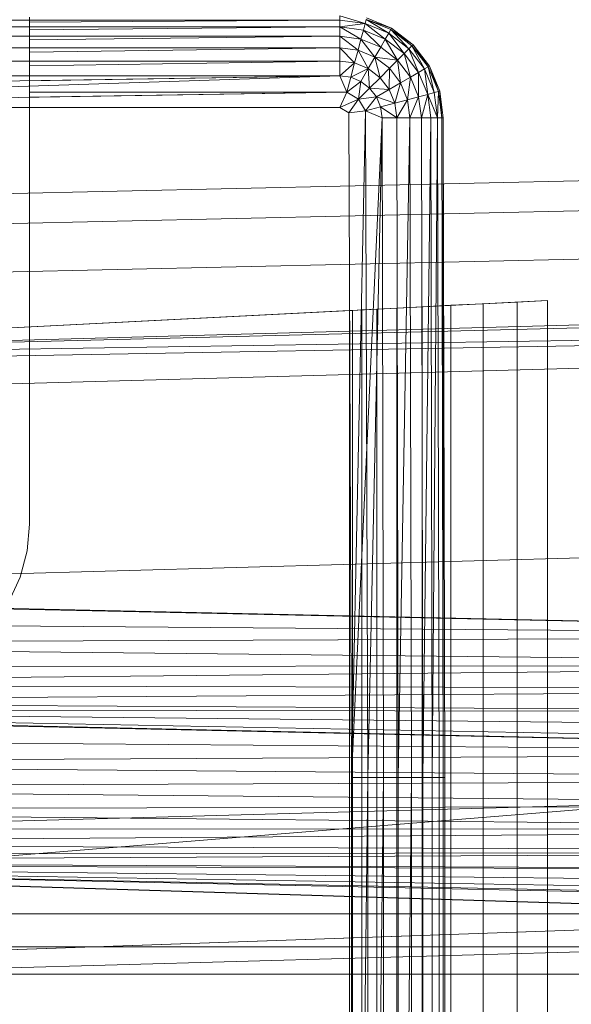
# Model space of a CAD drawing. Header units: metres. Extents: x 397.7 to 427.5, y 12.7 to 28.4.
# Tile 69 of 139: x 407.6576 to 407.7357, y 26.374 to 26.5134. Entities that reach past the tile are written whole.
import ezdxf

# ---------------------------------------------------------------- set-up
doc = ezdxf.new("R2010")
doc.units = ezdxf.units.M
doc.layers.add('A-DETL-____-MBND', color=7, linetype='Continuous', lineweight=18)

# ---------------------------------------------------------------- blocks, each defined once
blk = doc.blocks.new('Family - Inodor P2-153200-05_CLI_AIGUA_P2')
at = {"layer": 'A-DETL-____-MBND', "color": 253, "true_color": 0xaaaaaa}
for p, q in [((0.15024, 0.40211), (0.01521, 0.40211)), ((0.10628, 0.40251), (0.10628, 0.40211)), ((0.15024, 0.40211), (0.10628, 0.40211)), ((0.10628, 0.40211), (0.15024, 0.40211)), ((0.10628, 0.40211), (0.10628, 0.40179)), ((0.15024, 0.40211), (0.10628, 0.40179)), ((0.15024, 0.40211), (0.10628, 0.40179)), ((0.10628, 0.40179), (0.10628, 0.40114)), ((0.15024, 0.40271), (0.15024, 0.40211)), ((0.15382, 0.40164), (0.15024, 0.40271)), ((0.15024, 0.40271), (0.15024, 0.40211)), ((0.15382, 0.40164), (0.15024, 0.40271)), ((0.15024, 0.40211), (0.15024, 0.40271)), ((0.15382, 0.40164), (0.15024, 0.40211)), ((0.15024, 0.40114), (0.15024, 0.40211)), ((0.15382, 0.40164), (0.15024, 0.40211)), ((0.15382, 0.40164), (0.15024, 0.40211)), ((0.15024, 0.40114), (0.15024, 0.40211)), ((0.15024, 0.40211), (0.15024, 0.40114)), ((0.15382, 0.40164), (0.15024, 0.40114)), ((0.15024, 0.40114), (0.15382, 0.40164)), ((0.15382, 0.40164), (0.15357, 0.4007)), ((0.15357, 0.4007), (0.15382, 0.40164)), ((0.15357, 0.4007), (0.15382, 0.40164)), ((0.15398, 0.40221), (0.15382, 0.40164)), ((0.15398, 0.40221), (0.15382, 0.40164)), ((0.15382, 0.40164), (0.15398, 0.40221)), ((0.15716, 0.40025), (0.15382, 0.40164)), ((0.15716, 0.40025), (0.15382, 0.40164)), ((0.15668, 0.39941), (0.15382, 0.40164)), ((0.15716, 0.40025), (0.15382, 0.40164)), ((0.15668, 0.39941), (0.15382, 0.40164)), ((0.15746, 0.40077), (0.15398, 0.40221)), ((0.15756, 0.40094), (0.15398, 0.40221)), ((0.15716, 0.40025), (0.15398, 0.40221)), ((0.15756, 0.40094), (0.15398, 0.40221)), ((0.15746, 0.40077), (0.15398, 0.40221)), ((0.15746, 0.40077), (0.15398, 0.40221)), ((0.15716, 0.40025), (0.15398, 0.40221)), ((0.15403, 0.40241), (0.15756, 0.40094)), ((0.15403, 0.40241), (0.15756, 0.40094)), ((0.15403, 0.40241), (0.15756, 0.40094)), ((0.15756, 0.40094), (0.15403, 0.40241)), ((0.15024, 0.40114), (0.01521, 0.40114)), ((0.15024, 0.40114), (0.10628, 0.40114)), ((0.10628, 0.40114), (0.15024, 0.40114)), ((0.10628, 0.40114), (0.10628, 0.40071)), ((0.15024, 0.40114), (0.10628, 0.40071)), ((0.15024, 0.40114), (0.10628, 0.40071)), ((0.10628, 0.40071), (0.10628, 0.39982)), ((0.15357, 0.4007), (0.15024, 0.40114)), ((0.15024, 0.40114), (0.15024, 0.39982)), ((0.15357, 0.4007), (0.15024, 0.40114)), ((0.15357, 0.4007), (0.15024, 0.40114)), ((0.15323, 0.39942), (0.15024, 0.40114)), ((0.15024, 0.40114), (0.15024, 0.39982)), ((0.15323, 0.39942), (0.15024, 0.40114)), ((0.15024, 0.39982), (0.15024, 0.40114)), ((0.15357, 0.4007), (0.15323, 0.39942)), ((0.15357, 0.4007), (0.15323, 0.39942)), ((0.15323, 0.39942), (0.15357, 0.4007)), ((0.15668, 0.39941), (0.15357, 0.4007)), ((0.15668, 0.39941), (0.15357, 0.4007)), ((0.15602, 0.39827), (0.15357, 0.4007)), ((0.15668, 0.39941), (0.15357, 0.4007)), ((0.15602, 0.39827), (0.15357, 0.4007)), ((0.15716, 0.40025), (0.15668, 0.39941)), ((0.15716, 0.40025), (0.15668, 0.39941)), ((0.15668, 0.39941), (0.15716, 0.40025)), ((0.15746, 0.40077), (0.15716, 0.40025)), ((0.15746, 0.40077), (0.15716, 0.40025)), ((0.15716, 0.40025), (0.15746, 0.40077)), ((0.16003, 0.39805), (0.15716, 0.40025)), ((0.16003, 0.39805), (0.15716, 0.40025)), ((0.15935, 0.39736), (0.15716, 0.40025)), ((0.16003, 0.39805), (0.15716, 0.40025)), ((0.15935, 0.39736), (0.15716, 0.40025)), ((0.15756, 0.40094), (0.15746, 0.40077)), ((0.15756, 0.40094), (0.15746, 0.40077)), ((0.15746, 0.40077), (0.15756, 0.40094)), ((0.16045, 0.39847), (0.15746, 0.40077)), ((0.1606, 0.39862), (0.15746, 0.40077)), ((0.16003, 0.39805), (0.15746, 0.40077)), ((0.1606, 0.39862), (0.15746, 0.40077)), ((0.16045, 0.39847), (0.15746, 0.40077)), ((0.16045, 0.39847), (0.15746, 0.40077)), ((0.16003, 0.39805), (0.15746, 0.40077)), ((0.15756, 0.40094), (0.1606, 0.39862)), ((0.15756, 0.40094), (0.1606, 0.39862)), ((0.15756, 0.40094), (0.1606, 0.39862)), ((0.1606, 0.39862), (0.15756, 0.40094)), ((0.15024, 0.39982), (0.01521, 0.39982)), ((0.15024, 0.39982), (0.10628, 0.39982)), ((0.10628, 0.39982), (0.15024, 0.39982)), ((0.10628, 0.39982), (0.10628, 0.39929)), ((0.15024, 0.39982), (0.10628, 0.39929)), ((0.15024, 0.39982), (0.10628, 0.39929)), ((0.10628, 0.39929), (0.10628, 0.39819)), ((0.15323, 0.39942), (0.15024, 0.39982)), ((0.15024, 0.39982), (0.15024, 0.39819)), ((0.15323, 0.39942), (0.15024, 0.39982)), ((0.15323, 0.39942), (0.15024, 0.39982)), ((0.15281, 0.39785), (0.15024, 0.39982)), ((0.15024, 0.39982), (0.15024, 0.39819)), ((0.15281, 0.39785), (0.15024, 0.39982)), ((0.15024, 0.39819), (0.15024, 0.39982)), ((0.15323, 0.39942), (0.15281, 0.39785)), ((0.15323, 0.39942), (0.15281, 0.39785)), ((0.15281, 0.39785), (0.15323, 0.39942)), ((0.15602, 0.39827), (0.15323, 0.39942)), ((0.15602, 0.39827), (0.15323, 0.39942)), ((0.15602, 0.39827), (0.15323, 0.39942)), ((0.1552, 0.39686), (0.15323, 0.39942)), ((0.1552, 0.39686), (0.15323, 0.39942)), ((0.15668, 0.39941), (0.15602, 0.39827)), ((0.15668, 0.39941), (0.15602, 0.39827)), ((0.15602, 0.39827), (0.15668, 0.39941)), ((0.15935, 0.39736), (0.15668, 0.39941)), ((0.15935, 0.39736), (0.15668, 0.39941)), ((0.15841, 0.39643), (0.15668, 0.39941)), ((0.15935, 0.39736), (0.15668, 0.39941)), ((0.15841, 0.39643), (0.15668, 0.39941)), ((0.15024, 0.39819), (0.01521, 0.39819)), ((0.15024, 0.39819), (0.10628, 0.39819)), ((0.10628, 0.39819), (0.15024, 0.39819)), ((0.10628, 0.39819), (0.10628, 0.39758)), ((0.15024, 0.39819), (0.10628, 0.39758)), ((0.15024, 0.39819), (0.10628, 0.39758)), ((0.10628, 0.39758), (0.10628, 0.39631)), ((0.15281, 0.39785), (0.15024, 0.39819)), ((0.15024, 0.39819), (0.15024, 0.39631)), ((0.15281, 0.39785), (0.15024, 0.39819)), ((0.15281, 0.39785), (0.15024, 0.39819)), ((0.15232, 0.39603), (0.15024, 0.39819)), ((0.15024, 0.39819), (0.15024, 0.39631)), ((0.15232, 0.39603), (0.15024, 0.39819)), ((0.15024, 0.39631), (0.15024, 0.39819)), ((0.15281, 0.39785), (0.15232, 0.39603)), ((0.15281, 0.39785), (0.15232, 0.39603)), ((0.15232, 0.39603), (0.15281, 0.39785)), ((0.1552, 0.39686), (0.15281, 0.39785)), ((0.1552, 0.39686), (0.15281, 0.39785)), ((0.1552, 0.39686), (0.15281, 0.39785)), ((0.15426, 0.39523), (0.15281, 0.39785)), ((0.15426, 0.39523), (0.15281, 0.39785)), ((0.15602, 0.39827), (0.1552, 0.39686)), ((0.15602, 0.39827), (0.1552, 0.39686)), ((0.1552, 0.39686), (0.15602, 0.39827)), ((0.15841, 0.39643), (0.15602, 0.39827)), ((0.15841, 0.39643), (0.15602, 0.39827)), ((0.15841, 0.39643), (0.15602, 0.39827)), ((0.16003, 0.39805), (0.15935, 0.39736)), ((0.16003, 0.39805), (0.15935, 0.39736)), ((0.15935, 0.39736), (0.16003, 0.39805)), ((0.16045, 0.39847), (0.16003, 0.39805)), ((0.16045, 0.39847), (0.16003, 0.39805)), ((0.16003, 0.39805), (0.16045, 0.39847)), ((0.16223, 0.39518), (0.16003, 0.39805)), ((0.16223, 0.39518), (0.16003, 0.39805)), ((0.16139, 0.3947), (0.16003, 0.39805)), ((0.16223, 0.39518), (0.16003, 0.39805)), ((0.16139, 0.3947), (0.16003, 0.39805)), ((0.1606, 0.39862), (0.16045, 0.39847)), ((0.1606, 0.39862), (0.16045, 0.39847)), ((0.16045, 0.39847), (0.1606, 0.39862)), ((0.16275, 0.39548), (0.16045, 0.39847)), ((0.16275, 0.39548), (0.16045, 0.39847)), ((0.16223, 0.39518), (0.16045, 0.39847)), ((0.16275, 0.39548), (0.16045, 0.39847)), ((0.16223, 0.39518), (0.16045, 0.39847)), ((0.1606, 0.39862), (0.16292, 0.39558)), ((0.1606, 0.39862), (0.16292, 0.39558)), ((0.1606, 0.39862), (0.16292, 0.39558)), ((0.16275, 0.39548), (0.1606, 0.39862)), ((0.16292, 0.39558), (0.1606, 0.39862)), ((0.16275, 0.39548), (0.1606, 0.39862)), ((0.15024, 0.39631), (0.01521, 0.39631)), ((0.15024, 0.39631), (0.10628, 0.39631)), ((0.10628, 0.39631), (0.15024, 0.39631)), ((0.10628, 0.39631), (0.10628, 0.39563)), ((0.15024, 0.39631), (0.10628, 0.39563)), ((0.15024, 0.39631), (0.10628, 0.39563)), ((0.15232, 0.39603), (0.15024, 0.39631)), ((0.15024, 0.39423), (0.15024, 0.39631)), ((0.15232, 0.39603), (0.15024, 0.39631)), ((0.15232, 0.39603), (0.15024, 0.39631)), ((0.15024, 0.39423), (0.15024, 0.39631)), ((0.15024, 0.39631), (0.15024, 0.39423)), ((0.15232, 0.39603), (0.15024, 0.39423)), ((0.15024, 0.39423), (0.15232, 0.39603)), ((0.15178, 0.39402), (0.15232, 0.39603)), ((0.15178, 0.39402), (0.15232, 0.39603)), ((0.15178, 0.39402), (0.15232, 0.39603)), ((0.15426, 0.39523), (0.15232, 0.39603)), ((0.15426, 0.39523), (0.15232, 0.39603)), ((0.15426, 0.39523), (0.15232, 0.39603)), ((0.1552, 0.39686), (0.15426, 0.39523)), ((0.1552, 0.39686), (0.15426, 0.39523)), ((0.15426, 0.39523), (0.1552, 0.39686)), ((0.15726, 0.39528), (0.1552, 0.39686)), ((0.15841, 0.39643), (0.1552, 0.39686)), ((0.15841, 0.39643), (0.1552, 0.39686)), ((0.15726, 0.39528), (0.1552, 0.39686)), ((0.15726, 0.39528), (0.1552, 0.39686)), ((0.15593, 0.39395), (0.1552, 0.39686)), ((0.15593, 0.39395), (0.1552, 0.39686)), ((0.15841, 0.39643), (0.15726, 0.39528)), ((0.15841, 0.39643), (0.15726, 0.39528)), ((0.15726, 0.39528), (0.15841, 0.39643)), ((0.15935, 0.39736), (0.15841, 0.39643)), ((0.15935, 0.39736), (0.15841, 0.39643)), ((0.15841, 0.39643), (0.15935, 0.39736)), ((0.16025, 0.39404), (0.15841, 0.39643)), ((0.16025, 0.39404), (0.15841, 0.39643)), ((0.15884, 0.39322), (0.15841, 0.39643)), ((0.16025, 0.39404), (0.15841, 0.39643)), ((0.15884, 0.39322), (0.15841, 0.39643)), ((0.16139, 0.3947), (0.15935, 0.39736)), ((0.16139, 0.3947), (0.15935, 0.39736)), ((0.16025, 0.39404), (0.15935, 0.39736)), ((0.16139, 0.3947), (0.15935, 0.39736)), ((0.16025, 0.39404), (0.15935, 0.39736)), ((0.10628, 0.39563), (0.10628, 0.39423)), ((0.15426, 0.39523), (0.15178, 0.39402)), ((0.15178, 0.39402), (0.15426, 0.39523)), ((0.15426, 0.39523), (0.15322, 0.39343)), ((0.15322, 0.39343), (0.15426, 0.39523)), ((0.15322, 0.39343), (0.15426, 0.39523)), ((0.15593, 0.39395), (0.15426, 0.39523)), ((0.15593, 0.39395), (0.15426, 0.39523)), ((0.15593, 0.39395), (0.15426, 0.39523)), ((0.15446, 0.39248), (0.15426, 0.39523)), ((0.15446, 0.39248), (0.15426, 0.39523)), ((0.15726, 0.39528), (0.15593, 0.39395)), ((0.15726, 0.39528), (0.15593, 0.39395)), ((0.15593, 0.39395), (0.15726, 0.39528)), ((0.15721, 0.39228), (0.15726, 0.39528)), ((0.15721, 0.39228), (0.15726, 0.39528)), ((0.15884, 0.39322), (0.15726, 0.39528)), ((0.15884, 0.39322), (0.15726, 0.39528)), ((0.15884, 0.39322), (0.15726, 0.39528)), ((0.16139, 0.3947), (0.16025, 0.39404)), ((0.16139, 0.3947), (0.16025, 0.39404)), ((0.16025, 0.39404), (0.16139, 0.3947)), ((0.16223, 0.39518), (0.16139, 0.3947)), ((0.16223, 0.39518), (0.16139, 0.3947)), ((0.16139, 0.3947), (0.16223, 0.39518)), ((0.16268, 0.39159), (0.16139, 0.3947)), ((0.16268, 0.39159), (0.16139, 0.3947)), ((0.1614, 0.39125), (0.16139, 0.3947)), ((0.16268, 0.39159), (0.16139, 0.3947)), ((0.1614, 0.39125), (0.16139, 0.3947)), ((0.16275, 0.39548), (0.16223, 0.39518)), ((0.16275, 0.39548), (0.16223, 0.39518)), ((0.16223, 0.39518), (0.16275, 0.39548)), ((0.16362, 0.39184), (0.16223, 0.39518)), ((0.16362, 0.39184), (0.16223, 0.39518)), ((0.16268, 0.39159), (0.16223, 0.39518)), ((0.16362, 0.39184), (0.16223, 0.39518)), ((0.16268, 0.39159), (0.16223, 0.39518)), ((0.16292, 0.39558), (0.16275, 0.39548)), ((0.16292, 0.39558), (0.16275, 0.39548)), ((0.16275, 0.39548), (0.16292, 0.39558)), ((0.16419, 0.392), (0.16275, 0.39548)), ((0.16419, 0.392), (0.16275, 0.39548)), ((0.16362, 0.39184), (0.16275, 0.39548)), ((0.16419, 0.392), (0.16275, 0.39548)), ((0.16362, 0.39184), (0.16275, 0.39548)), ((0.16292, 0.39558), (0.16439, 0.39205)), ((0.16292, 0.39558), (0.16439, 0.39205)), ((0.16292, 0.39558), (0.16439, 0.39205)), ((0.16419, 0.392), (0.16292, 0.39558)), ((0.16439, 0.39205), (0.16292, 0.39558)), ((0.16419, 0.392), (0.16292, 0.39558)), ((0.15024, 0.39423), (0.01521, 0.39423)), ((0.15024, 0.39423), (0.01521, 0.39201)), ((0.15024, 0.39423), (0.01521, 0.38973)), ((0.15024, 0.39423), (0.10628, 0.39423)), ((0.10628, 0.39423), (0.15024, 0.39423)), ((0.10628, 0.39423), (0.10628, 0.3935)), ((0.15024, 0.39423), (0.10628, 0.3935)), ((0.15024, 0.39423), (0.10628, 0.3935)), ((0.10628, 0.3935), (0.10628, 0.39192)), ((0.15178, 0.39402), (0.15024, 0.39423)), ((0.15121, 0.39188), (0.15024, 0.39423)), ((0.15178, 0.39402), (0.15024, 0.39423)), ((0.15178, 0.39402), (0.15024, 0.39423)), ((0.15121, 0.39188), (0.15024, 0.39423)), ((0.15024, 0.39423), (0.15121, 0.39188)), ((0.15178, 0.39402), (0.15121, 0.39188)), ((0.15178, 0.39402), (0.15121, 0.39188)), ((0.15121, 0.39188), (0.15178, 0.39402)), ((0.15322, 0.39343), (0.15121, 0.39188)), ((0.15322, 0.39343), (0.15121, 0.39188)), ((0.15121, 0.39188), (0.15322, 0.39343)), ((0.15322, 0.39343), (0.15178, 0.39402)), ((0.15322, 0.39343), (0.15178, 0.39402)), ((0.15322, 0.39343), (0.15178, 0.39402)), ((0.15289, 0.39091), (0.15322, 0.39343)), ((0.15289, 0.39091), (0.15322, 0.39343)), ((0.15289, 0.39091), (0.15322, 0.39343)), ((0.15446, 0.39248), (0.15322, 0.39343)), ((0.15446, 0.39248), (0.15322, 0.39343)), ((0.15446, 0.39248), (0.15322, 0.39343)), ((0.15593, 0.39395), (0.15446, 0.39248)), ((0.15593, 0.39395), (0.15446, 0.39248)), ((0.15446, 0.39248), (0.15593, 0.39395)), ((0.15721, 0.39228), (0.15593, 0.39395)), ((0.15721, 0.39228), (0.15593, 0.39395)), ((0.15721, 0.39228), (0.15593, 0.39395)), ((0.15884, 0.39322), (0.15721, 0.39228)), ((0.15884, 0.39322), (0.15721, 0.39228)), ((0.15721, 0.39228), (0.15884, 0.39322)), ((0.15801, 0.39034), (0.15884, 0.39322)), ((0.15801, 0.39034), (0.15884, 0.39322)), ((0.16025, 0.39404), (0.15884, 0.39322)), ((0.16025, 0.39404), (0.15884, 0.39322)), ((0.15884, 0.39322), (0.16025, 0.39404)), ((0.15983, 0.39083), (0.15884, 0.39322)), ((0.15983, 0.39083), (0.15884, 0.39322)), ((0.15983, 0.39083), (0.15884, 0.39322)), ((0.15983, 0.39083), (0.16025, 0.39404)), ((0.15983, 0.39083), (0.16025, 0.39404)), ((0.1614, 0.39125), (0.16025, 0.39404)), ((0.1614, 0.39125), (0.16025, 0.39404)), ((0.1614, 0.39125), (0.16025, 0.39404)), ((0.15121, 0.39188), (0.01521, 0.38973)), ((0.15121, 0.39188), (0.10628, 0.39192)), ((0.10628, 0.39192), (0.15121, 0.39188)), ((0.10628, 0.39192), (0.10628, 0.39117)), ((0.15121, 0.39188), (0.10628, 0.39117)), ((0.15121, 0.39188), (0.10628, 0.39117)), ((0.15024, 0.38973), (0.15121, 0.39188)), ((0.15121, 0.39188), (0.15024, 0.38973)), ((0.15024, 0.38973), (0.15121, 0.39188)), ((0.15289, 0.39091), (0.15121, 0.39188)), ((0.15289, 0.39091), (0.15121, 0.39188)), ((0.15446, 0.39248), (0.15289, 0.39091)), ((0.15446, 0.39248), (0.15289, 0.39091)), ((0.15289, 0.39091), (0.15446, 0.39248)), ((0.15541, 0.39124), (0.15446, 0.39248)), ((0.15721, 0.39228), (0.15446, 0.39248)), ((0.15721, 0.39228), (0.15446, 0.39248)), ((0.15541, 0.39124), (0.15446, 0.39248)), ((0.15541, 0.39124), (0.15446, 0.39248)), ((0.15721, 0.39228), (0.15541, 0.39124)), ((0.15721, 0.39228), (0.15541, 0.39124)), ((0.15541, 0.39124), (0.15721, 0.39228)), ((0.15801, 0.39034), (0.15721, 0.39228)), ((0.15801, 0.39034), (0.15721, 0.39228)), ((0.15801, 0.39034), (0.15721, 0.39228)), ((0.16362, 0.39184), (0.16268, 0.39159)), ((0.16362, 0.39184), (0.16268, 0.39159)), ((0.16268, 0.39159), (0.16362, 0.39184)), ((0.16419, 0.392), (0.16362, 0.39184)), ((0.16419, 0.392), (0.16362, 0.39184)), ((0.16362, 0.39184), (0.16419, 0.392)), ((0.16409, 0.38826), (0.16362, 0.39184)), ((0.16409, 0.38826), (0.16362, 0.39184)), ((0.16409, 0.38826), (0.16362, 0.39184)), ((0.16409, 0.38826), (0.16419, 0.392)), ((0.16409, 0.38826), (0.16419, 0.392)), ((0.16439, 0.39205), (0.16419, 0.392)), ((0.16439, 0.39205), (0.16419, 0.392)), ((0.16419, 0.392), (0.16439, 0.39205)), ((0.16469, 0.38826), (0.16419, 0.392)), ((0.16469, 0.38826), (0.16419, 0.392)), ((0.16469, 0.38826), (0.16419, 0.392)), ((0.16439, 0.39205), (0.16489, 0.38826)), ((0.16439, 0.39205), (0.16489, 0.38826)), ((0.16439, 0.39205), (0.16489, 0.38826)), ((0.16469, 0.38826), (0.16439, 0.39205)), ((0.16489, 0.38826), (0.16439, 0.39205)), ((0.16469, 0.38826), (0.16439, 0.39205)), ((0.10628, 0.39117), (0.10628, 0.38973)), ((0.15289, 0.39091), (0.15024, 0.38973)), ((0.15024, 0.38973), (0.15289, 0.39091)), ((0.15289, 0.39091), (0.15151, 0.38899)), ((0.15151, 0.38899), (0.15289, 0.39091)), ((0.15151, 0.38899), (0.15289, 0.39091)), ((0.15541, 0.39124), (0.15289, 0.39091)), ((0.15541, 0.39124), (0.15289, 0.39091)), ((0.15289, 0.39091), (0.15541, 0.39124)), ((0.15386, 0.38923), (0.15289, 0.39091)), ((0.15386, 0.38923), (0.15289, 0.39091)), ((0.15386, 0.38923), (0.15289, 0.39091)), ((0.15541, 0.39124), (0.15386, 0.38923)), ((0.15386, 0.38923), (0.15541, 0.39124)), ((0.15386, 0.38923), (0.15541, 0.39124)), ((0.156, 0.3898), (0.15541, 0.39124)), ((0.15801, 0.39034), (0.15541, 0.39124)), ((0.15801, 0.39034), (0.15541, 0.39124)), ((0.156, 0.3898), (0.15541, 0.39124)), ((0.156, 0.3898), (0.15541, 0.39124)), ((0.15983, 0.39083), (0.15801, 0.39034)), ((0.15983, 0.39083), (0.15801, 0.39034)), ((0.15801, 0.39034), (0.15983, 0.39083)), ((0.15829, 0.38826), (0.15983, 0.39083)), ((0.15829, 0.38826), (0.15983, 0.39083)), ((0.1614, 0.39125), (0.15983, 0.39083)), ((0.1614, 0.39125), (0.15983, 0.39083)), ((0.15983, 0.39083), (0.1614, 0.39125)), ((0.16017, 0.38826), (0.15983, 0.39083)), ((0.16017, 0.38826), (0.15983, 0.39083)), ((0.16017, 0.38826), (0.15983, 0.39083)), ((0.16017, 0.38826), (0.1614, 0.39125)), ((0.16017, 0.38826), (0.1614, 0.39125)), ((0.16268, 0.39159), (0.1614, 0.39125)), ((0.16268, 0.39159), (0.1614, 0.39125)), ((0.1614, 0.39125), (0.16268, 0.39159)), ((0.1618, 0.38826), (0.1614, 0.39125)), ((0.1618, 0.38826), (0.1614, 0.39125)), ((0.1618, 0.38826), (0.1614, 0.39125)), ((0.1618, 0.38826), (0.16268, 0.39159)), ((0.1618, 0.38826), (0.16268, 0.39159)), ((0.16268, 0.39159), (0.16312, 0.38826)), ((0.16409, 0.38826), (0.16268, 0.39159)), ((0.16312, 0.38826), (0.16268, 0.39159)), ((0.16409, 0.38826), (0.16268, 0.39159)), ((0.16312, 0.38826), (0.16268, 0.39159)), ((0.15024, 0.38973), (0.01521, 0.38973)), ((0.15024, 0.38973), (0.10628, 0.38973)), ((0.10628, 0.38973), (0.15024, 0.38973)), ((0.10628, 0.38973), (0.10628, 0.38949)), ((0.10628, 0.38949), (0.10628, 0.35922)), ((0.15151, 0.38899), (0.15024, 0.38973)), ((0.15151, 0.38899), (0.15024, 0.38973)), ((0.15024, 0.38973), (0.15151, 0.38899)), ((0.15386, 0.38923), (0.15151, 0.38899)), ((0.15386, 0.38923), (0.15151, 0.38899)), ((0.15386, 0.38923), (0.15151, 0.38899)), ((0.15386, 0.38923), (0.15191, 0.29485)), ((0.15191, 0.29485), (0.15386, 0.38923)), ((0.156, 0.3898), (0.15386, 0.38923)), ((0.156, 0.3898), (0.15386, 0.38923)), ((0.15386, 0.38923), (0.156, 0.3898)), ((0.15621, 0.38826), (0.15386, 0.38923)), ((0.15621, 0.38826), (0.15386, 0.38923)), ((0.15621, 0.38826), (0.15386, 0.38923)), ((0.15419, 0.29485), (0.15386, 0.38923)), ((0.15419, 0.29485), (0.15386, 0.38923)), ((0.15801, 0.39034), (0.156, 0.3898)), ((0.15801, 0.39034), (0.156, 0.3898)), ((0.156, 0.3898), (0.15801, 0.39034)), ((0.156, 0.3898), (0.15621, 0.38826)), ((0.15829, 0.38826), (0.156, 0.3898)), ((0.15621, 0.38826), (0.156, 0.3898)), ((0.15829, 0.38826), (0.156, 0.3898)), ((0.15621, 0.38826), (0.156, 0.3898)), ((0.15829, 0.38826), (0.15801, 0.39034)), ((0.15829, 0.38826), (0.15801, 0.39034)), ((0.15829, 0.38826), (0.15801, 0.39034)), ((0.15191, 0.29485), (0.15151, 0.38899)), ((0.15151, 0.38899), (0.15191, 0.29485)), ((0.15191, 0.29485), (0.15151, 0.38899)), ((0.15621, 0.38826), (0.15191, 0.29485)), ((0.15621, 0.38826), (0.15419, 0.29485)), ((0.15621, 0.38826), (0.15419, 0.29485)), ((0.15419, 0.29485), (0.15621, 0.38826)), ((0.15829, 0.38826), (0.15621, 0.38826)), ((0.15641, 0.29485), (0.15621, 0.38826)), ((0.15829, 0.38826), (0.15621, 0.38826)), ((0.15829, 0.38826), (0.15621, 0.38826)), ((0.15641, 0.29485), (0.15621, 0.38826)), ((0.15641, 0.29485), (0.15621, 0.38826)), ((0.16017, 0.38826), (0.15829, 0.38826)), ((0.15849, 0.29485), (0.15829, 0.38826)), ((0.16017, 0.38826), (0.15829, 0.38826)), ((0.15829, 0.38826), (0.15849, 0.29485)), ((0.16017, 0.38826), (0.15829, 0.38826)), ((0.15849, 0.29485), (0.15829, 0.38826)), ((0.16017, 0.38826), (0.15849, 0.29485)), ((0.15849, 0.29485), (0.16017, 0.38826)), ((0.1618, 0.38826), (0.16017, 0.38826)), ((0.16037, 0.29485), (0.16017, 0.38826)), ((0.1618, 0.38826), (0.16017, 0.38826)), ((0.1618, 0.38826), (0.16017, 0.38826)), ((0.16037, 0.29485), (0.16017, 0.38826)), ((0.16037, 0.29485), (0.16017, 0.38826)), ((0.16312, 0.38826), (0.1618, 0.38826)), ((0.162, 0.29485), (0.1618, 0.38826)), ((0.16312, 0.38826), (0.1618, 0.38826)), ((0.1618, 0.38826), (0.162, 0.29485)), ((0.16312, 0.38826), (0.1618, 0.38826)), ((0.162, 0.29485), (0.1618, 0.38826)), ((0.16312, 0.38826), (0.162, 0.29485)), ((0.162, 0.29485), (0.16312, 0.38826)), ((0.16409, 0.38826), (0.16312, 0.38826)), ((0.16332, 0.29485), (0.16312, 0.38826)), ((0.16409, 0.38826), (0.16312, 0.38826)), ((0.16409, 0.38826), (0.16312, 0.38826)), ((0.16332, 0.29485), (0.16312, 0.38826)), ((0.16332, 0.29485), (0.16312, 0.38826)), ((0.16409, 0.38826), (0.16332, 0.29485)), ((0.16332, 0.29485), (0.16409, 0.38826)), ((0.16469, 0.38826), (0.16409, 0.38826)), ((0.16429, 0.29485), (0.16409, 0.38826)), ((0.16469, 0.38826), (0.16409, 0.38826)), ((0.16469, 0.38826), (0.16409, 0.38826)), ((0.16429, 0.29485), (0.16409, 0.38826)), ((0.16429, 0.29485), (0.16409, 0.38826)), ((0.16489, 0.38826), (0.16469, 0.38826)), ((0.16489, 0.29485), (0.16469, 0.38826)), ((0.16489, 0.38826), (0.16469, 0.38826)), ((0.16469, 0.38826), (0.16489, 0.29485)), ((0.16489, 0.38826), (0.16469, 0.38826)), ((0.16489, 0.29485), (0.16469, 0.38826)), ((0.16489, 0.38826), (0.16509, 0.29485)), ((0.16489, 0.38826), (0.16489, 0.01465)), ((0.16489, 0.38826), (0.16489, 0.01465)), ((0.16489, 0.38826), (0.16489, 0.29485)), ((0.16509, 0.29485), (0.16489, 0.38826)), ((0.16489, 0.29485), (0.16489, 0.38826)), ((0.31954, 0.38234), (0, 0.37522)), ((0.31954, 0.38234), (0, 0.37522)), ((0.31971, 0.37812), (0.00022, 0.371)), ((0.31971, 0.37812), (0.00022, 0.371)), ((0.31998, 0.37128), (0.00056, 0.36417)), ((0.31998, 0.37128), (0.00056, 0.36417)), ((0.00127, 0.35389), (0.51095, 0.36797)), ((0.51095, 0.36678), (0.00127, 0.35389)), ((0.51095, 0.36184), (0.00127, 0.35389)), ((0.51095, 0.36184), (0.00127, 0.35271)), ((0.51095, 0.36184), (0.00127, 0.34776)), ((0.01521, 0.35403), (0.17966, 0.3624)), ((0.15546, 0.36117), (0.15334, 0.36106)), ((0.15833, 0.36132), (0.15546, 0.36117)), ((0.15546, 0.36117), (0.15546, 0.04351)), ((0.16188, 0.3615), (0.15833, 0.36132)), ((0.15833, 0.36132), (0.15833, 0.04336)), ((0.16188, 0.3615), (0.16187, 0.04318)), ((0.16598, 0.36171), (0.16188, 0.3615)), ((0.17052, 0.36194), (0.16598, 0.36171)), ((0.16598, 0.36171), (0.16598, 0.04297)), ((0.17536, 0.36218), (0.17052, 0.36194)), ((0.17052, 0.36194), (0.17052, 0.04274)), ((0.17966, 0.3624), (0.17536, 0.36218)), ((0.17536, 0.36218), (0.17536, 0.04249)), ((0.17966, 0.04228), (0.17966, 0.3624)), ((0.15161, 0.36098), (0.01521, 0.35403)), ((0.15205, 0.361), (0.15161, 0.36098)), ((0.15161, 0.36098), (0.15161, 0.0437)), ((0.15334, 0.36106), (0.15205, 0.361)), ((0.15205, 0.361), (0.15205, 0.04368)), ((0.15334, 0.36106), (0.15334, 0.04361)), ((0.10628, 0.35922), (0.10628, 0.35813)), ((0.10628, 0.35813), (0.10628, 0.33073)), ((0.51095, 0.33495), (0.00127, 0.32087)), ((0.10595, 0.32692), (0.10628, 0.33073)), ((0.10496, 0.32322), (0.10595, 0.32692)), ((0.10334, 0.31974), (0.10496, 0.32322)), ((0.28182, 0.31489), (0.00127, 0.32102)), ((0.00192, 0.32088), (0.28182, 0.31489)), ((0.28182, 0.31489), (0.00192, 0.32088)), ((0.28182, 0.31489), (0.00192, 0.31713)), ((0.28182, 0.31489), (0.00192, 0.31713)), ((0.28182, 0.31489), (0.00192, 0.31371)), ((0.00192, 0.31371), (0.28182, 0.31489)), ((0.28181, 0.31079), (0.00192, 0.31371)), ((0.28181, 0.31079), (0.00192, 0.31371)), ((0.28181, 0.31079), (0.00192, 0.31043)), ((0.00192, 0.30799), (0.28181, 0.31079)), ((0.00192, 0.31043), (0.28181, 0.31079)), ((0.00192, 0.30799), (0.28181, 0.31079)), ((0.28181, 0.30737), (0.00192, 0.30799)), ((0.28181, 0.30737), (0.00192, 0.30799)), ((0.28181, 0.30737), (0.00192, 0.30554)), ((0.00192, 0.30554), (0.28181, 0.30737)), ((0.28181, 0.30409), (0.00192, 0.30554)), ((0.28181, 0.30409), (0.00192, 0.30554)), ((0.28176, 0.29829), (0.00127, 0.30443)), ((0.00187, 0.30429), (0.28176, 0.29829)), ((0.28176, 0.29829), (0.00187, 0.30429)), ((0.28181, 0.30409), (0.00192, 0.30454)), ((0.28181, 0.30409), (0.00192, 0.30454)), ((0.28181, 0.30165), (0.00192, 0.30454)), ((0.28181, 0.30165), (0.00192, 0.30454)), ((0.28181, 0.2992), (0.00192, 0.30454)), ((0.28181, 0.2992), (0.00192, 0.30454)), ((0.28175, 0.2982), (0.00192, 0.30454)), ((0.28175, 0.2982), (0.00192, 0.30454)), ((0.51095, 0.29991), (0.00127, 0.28584)), ((0.28176, 0.29829), (0.00187, 0.30052)), ((0.28176, 0.29829), (0.00187, 0.30052)), ((0.28175, 0.2982), (0.00186, 0.27553)), ((0.00186, 0.27553), (0.28175, 0.2982)), ((0.28176, 0.29829), (0.00187, 0.29687)), ((0.00187, 0.29687), (0.28176, 0.29829)), ((0.28176, 0.29452), (0.00187, 0.29687)), ((0.28176, 0.29452), (0.00187, 0.29687)), ((0.28176, 0.29452), (0.00187, 0.29343)), ((0.00187, 0.29343), (0.28176, 0.29452)), ((0.15191, 0.10805), (0.15191, 0.29485)), ((0.15191, 0.29485), (0.15191, 0.10805)), ((0.15419, 0.29485), (0.15191, 0.29485)), ((0.15419, 0.29485), (0.15191, 0.10805)), ((0.15419, 0.29485), (0.15191, 0.29485)), ((0.15191, 0.10805), (0.15191, 0.29485)), ((0.15191, 0.10805), (0.15419, 0.29485)), ((0.15419, 0.10805), (0.15419, 0.29485)), ((0.15641, 0.29485), (0.15419, 0.29485)), ((0.15641, 0.29485), (0.15419, 0.10805)), ((0.15641, 0.29485), (0.15419, 0.29485)), ((0.15419, 0.10805), (0.15419, 0.29485)), ((0.15419, 0.10805), (0.15419, 0.29485)), ((0.15419, 0.10805), (0.15641, 0.29485)), ((0.15641, 0.10805), (0.15641, 0.29485)), ((0.15641, 0.29485), (0.15849, 0.29485)), ((0.15849, 0.29485), (0.15641, 0.29485)), ((0.15641, 0.10805), (0.15641, 0.29485)), ((0.15641, 0.10805), (0.15641, 0.29485)), ((0.15849, 0.10805), (0.15849, 0.29485)), ((0.16037, 0.29485), (0.15849, 0.29485)), ((0.15849, 0.29485), (0.15849, 0.10805)), ((0.16037, 0.29485), (0.15849, 0.10805)), ((0.16037, 0.29485), (0.15849, 0.29485)), ((0.15849, 0.10805), (0.15849, 0.29485)), ((0.15849, 0.10805), (0.16037, 0.29485)), ((0.16037, 0.10805), (0.16037, 0.29485)), ((0.16037, 0.29485), (0.162, 0.29485)), ((0.162, 0.29485), (0.16037, 0.29485)), ((0.16037, 0.10805), (0.16037, 0.29485)), ((0.16037, 0.10805), (0.16037, 0.29485)), ((0.16332, 0.29485), (0.162, 0.29485)), ((0.162, 0.10805), (0.162, 0.29485)), ((0.16332, 0.29485), (0.162, 0.29485)), ((0.162, 0.29485), (0.162, 0.10805)), ((0.16332, 0.29485), (0.162, 0.29485)), ((0.162, 0.10805), (0.162, 0.29485)), ((0.16429, 0.29485), (0.16332, 0.29485)), ((0.16332, 0.10805), (0.16332, 0.29485)), ((0.16429, 0.29485), (0.16332, 0.29485)), ((0.16332, 0.29485), (0.16332, 0.10805)), ((0.16429, 0.29485), (0.16332, 0.29485)), ((0.16332, 0.10805), (0.16332, 0.29485)), ((0.16489, 0.29485), (0.16429, 0.29485)), ((0.16429, 0.10805), (0.16429, 0.29485)), ((0.16429, 0.29485), (0.16489, 0.29485)), ((0.16429, 0.29485), (0.16429, 0.10805)), ((0.16489, 0.29485), (0.16429, 0.29485)), ((0.16429, 0.10805), (0.16429, 0.29485)), ((0.16509, 0.29485), (0.16489, 0.29485)), ((0.16489, 0.10805), (0.16489, 0.29485)), ((0.16509, 0.29485), (0.16489, 0.29485)), ((0.16489, 0.29485), (0.16489, 0.10805)), ((0.16509, 0.29485), (0.16489, 0.29485)), ((0.16489, 0.10805), (0.16489, 0.29485)), ((0.16509, 0.29485), (0.16509, 0.10805)), ((0.16509, 0.29485), (0.16509, 0.10805)), ((0.28176, 0.29086), (0.00187, 0.29343)), ((0.28176, 0.29086), (0.00187, 0.29343)), ((0.28176, 0.29086), (0.00187, 0.29033)), ((0.00187, 0.29033), (0.28176, 0.29086)), ((0.28176, 0.28743), (0.00187, 0.29033)), ((0.28176, 0.28743), (0.00187, 0.29033)), ((0.28176, 0.28743), (0.00187, 0.28766)), ((0.28176, 0.28743), (0.00187, 0.28766)), ((0.28176, 0.28743), (0.00187, 0.28548)), ((0.00187, 0.28548), (0.28176, 0.28743)), ((0.28176, 0.28433), (0.00187, 0.28548)), ((0.28176, 0.28433), (0.00187, 0.28548)), ((0.28176, 0.28433), (0.00187, 0.28388)), ((0.00187, 0.2829), (0.28176, 0.28433)), ((0.00187, 0.28388), (0.28176, 0.28433)), ((0.00187, 0.2829), (0.28176, 0.28433)), ((0.28176, 0.28165), (0.00187, 0.2829)), ((0.28176, 0.28165), (0.00187, 0.2829)), ((0.00187, 0.28259), (0.28176, 0.27659)), ((0.28176, 0.28165), (0.00187, 0.28259)), ((0.28176, 0.28165), (0.00187, 0.28259)), ((0.28176, 0.27948), (0.00187, 0.28259)), ((0.28176, 0.27948), (0.00187, 0.28259)), ((0.28176, 0.27788), (0.00187, 0.28259)), ((0.28176, 0.27788), (0.00187, 0.28259)), ((0.28176, 0.2769), (0.00187, 0.28259)), ((0.28176, 0.2769), (0.00187, 0.28259)), ((0.28176, 0.27659), (0.00187, 0.28259)), ((0.51154, 0.26697), (0.00187, 0.28259)), ((0.28176, 0.27659), (0.00187, 0.28259)), ((0.28176, 0.27659), (0.00187, 0.28259)), ((0.52327, 0.26645), (0.00187, 0.28259)), ((0.51154, 0.26697), (0.00187, 0.28259)), ((0.51095, 0.27916), (0.00127, 0.26508)), ((0.28176, 0.27659), (0.00186, 0.26697)), ((0.00186, 0.26697), (0.28176, 0.27659)), ((0.28176, 0.27553), (0.00186, 0.27553)), ((0.28176, 0.27553), (0.00186, 0.27553)), ((0.00186, 0.27086), (0.28176, 0.27086)), ((0.28176, 0.27086), (0.00186, 0.27086)), ((0.28176, 0.26697), (0.00186, 0.26697)), ((0.28176, 0.26697), (0.00186, 0.26697)), ((0.28176, 0.26697), (0.00186, 0.26697)), ((0.28176, 0.26697), (0.00186, 0.26697))]:
    blk.add_line(p, q, dxfattribs=at)
blk = doc.blocks.new('LONDR55-XX_ZZ-ARQ-CAA-M3D-Londres55_ifc-1-05_CLI_AIGUA_P2')
at = {"layer": 'A-DETL-____-MBND', "color": 253, "lineweight": 18, "true_color": 0xaaaaaa}
blk.add_blockref('Family - Inodor P2-153200-05_CLI_AIGUA_P2', (407.55268, 26.11126), dxfattribs=at)

msp = doc.modelspace()

# ---------------------------------------------------------------- block references
at = {"lineweight": 5}
msp.add_blockref('LONDR55-XX_ZZ-ARQ-CAA-M3D-Londres55_ifc-1-05_CLI_AIGUA_P2', (0, 0), dxfattribs=at)

doc.saveas('drawing.dxf')
